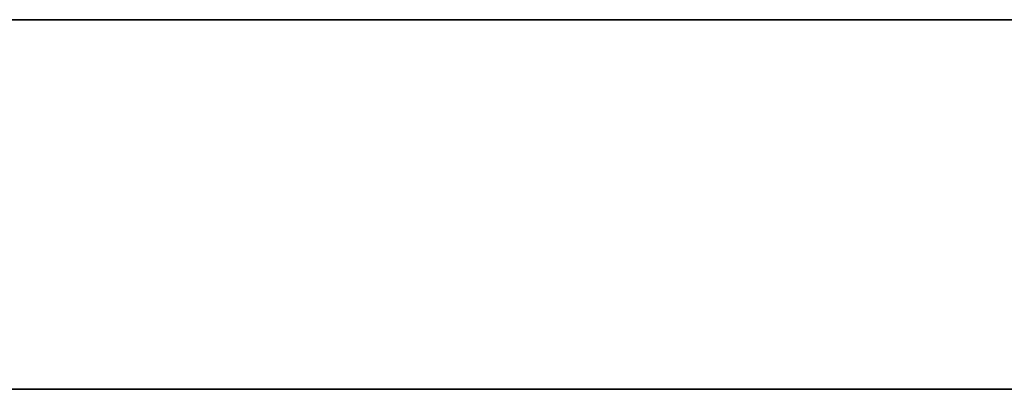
# Model space of a CAD drawing. Header units: millimetres. Extents: x -1100 to 1100, y -7 to 710.
# Tile 15 of 256: x -1038.11 to -1026.12, y 705.5 to 710. Entities that reach past the tile are written whole.
import ezdxf

# ---------------------------------------------------------------- set-up
doc = ezdxf.new("R2010")
doc.units = ezdxf.units.MM
doc.header["$MEASUREMENT"] = 0
doc.layers.add('IGES LEVEL 15', color=7, linetype='Continuous')

msp = doc.modelspace()

# ---------------------------------------------------------------- linework, layer by layer
at = {"layer": 'IGES LEVEL 15'}
for points in [[(-1100, 710, 0), (-1100, 710, 1200), (1100, 710, 1200), (1100, 710, 0)], [(1100, 710, 0), (1100, 710, -1200), (-1100, 710, -1200), (-1100, 710, 0)]]:
    msp.add_rational_spline(points, [1, 0.333333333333, 0.333333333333, 1], degree=3, dxfattribs=at)
at = {"layer": 'IGES LEVEL 15', "color": 253}
for points in [[(-1100, 710, 0), (-1100, 710, 1200), (1100, 710, 1200), (1100, 710, 0)], [(1100, 710, 0), (1100, 710, -1200), (-1100, 710, -1200), (-1100, 710, 0)], [(-1100, 710, 0), (-1100, 710, 1200), (1100, 710, 1200), (1100, 710, 0)], [(1100, 710, 0), (1100, 710, -1200), (-1100, 710, -1200), (-1100, 710, 0)], [(-1100, 705.5, 0), (-1100, 705.5, 1200), (1100, 705.5, 1200), (1100, 705.5, 0)], [(1100, 705.5, 0), (1100, 705.5, -1200), (-1100, 705.5, -1200), (-1100, 705.5, 0)]]:
    msp.add_rational_spline(points, [1, 0.333333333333, 0.333333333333, 1], degree=3, dxfattribs=at)
msp.add_open_spline([(-1100, 710, 0), (0, 710, 0), (1100, 710, 0)], degree=2, dxfattribs=at)

doc.saveas('drawing.dxf')
